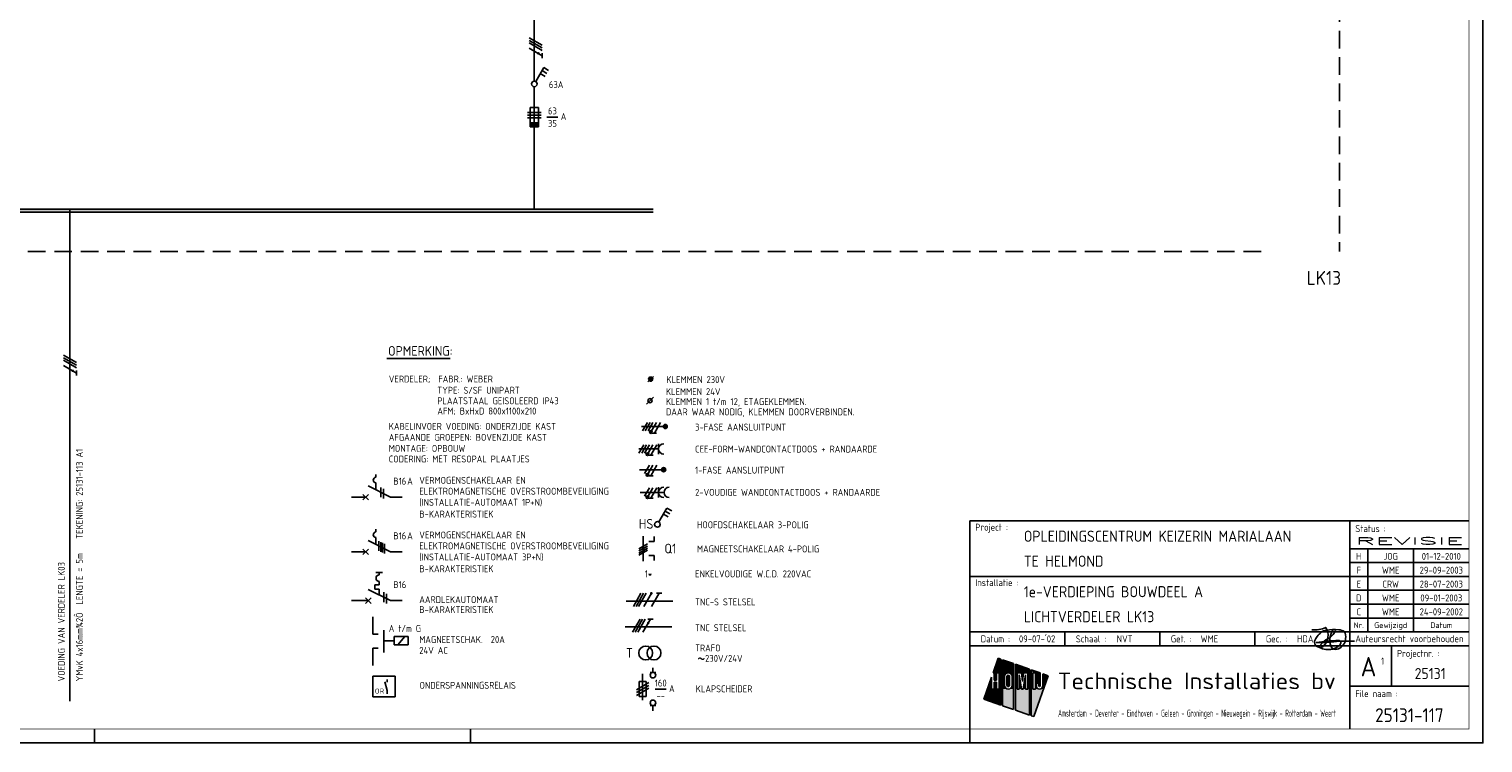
# Model space of a CAD drawing. Header units: millimetres. Extents: x 0 to 841, y 0 to 594.
# Tile 3 of 4: x 317 to 841, y 0 to 257. Entities that reach past the tile are written whole.
import ezdxf
from ezdxf.enums import TextEntityAlignment as Align

# ---------------------------------------------------------------- set-up
doc = ezdxf.new("R2010")
doc.units = ezdxf.units.MM
doc.linetypes.add('HIDDEN', pattern=[9.525, 6.35, -3.175])
doc.layers.get('0').update_dxf_attribs({"linetype": 'CONTINUOUS'})
for name, color, linetype in [('02-61-50-lijn050', 90, 'CONTINUOUS'), ('1', 7, 'CONTINUOUS'), ('40', 1, 'CONTINUOUS'), ('41', 2, 'CONTINUOUS'), ('70', 1, 'CONTINUOUS'), ('71', 2, 'CONTINUOUS'), ('73', 4, 'CONTINUOUS'), ('EL$2B---_KADER', 4, 'CONTINUOUS'), ('LIJN025', 10, 'CONTINUOUS'), ('LIJN035', 50, 'CONTINUOUS'), ('LIJN050', 90, 'CONTINUOUS'), ('TEKST18', 210, 'CONTINUOUS'), ('TEKST25', 10, 'CONTINUOUS'), ('TEKST35', 50, 'CONTINUOUS'), ('TEKST50', 90, 'CONTINUOUS'), ('TEKST70', 130, 'CONTINUOUS')]:
    doc.layers.add(name, color=color, linetype=linetype)
doc.styles.add('5_0', font='iso.shx')
doc.styles.add('HELV', font='ISO.SHX')
doc.styles.add('ISO', font='ISO.SHX')
doc.styles.add('NEN', font='iso.shx')
doc.styles.add('ROMAND', font='romand')

# ---------------------------------------------------------------- blocks, each defined once
blk = doc.blocks.new('A1')
at = {"layer": 'LIJN025'}
for p, q in [((793, 80), (793, 5)), ((793, 70), (836, 70)), ((799.5, 70), (799.5, 40)), ((816, 70), (816, 40)), ((793, 65), (836, 65)), ((656, 60), (793, 60)), ((793, 60), (836, 60)), ((793, 55), (836, 55)), ((793, 50), (836, 50)), ((793, 45), (836, 45)), ((656, 40), (836, 40)), ((690.25, 35), (690.25, 40)), ((724.5, 35), (724.5, 40)), ((758.75, 35), (758.75, 40)), ((656, 35), (836, 35)), ((808, 35), (808, 20.5)), ((666.28, 30.55), (664.44, 25.28)), ((667.23, 30.22), (666.28, 30.55)), ((667.23, 13.64), (667.23, 30.22)), ((667.85, 30), (667.85, 13.42)), ((671.81, 28.62), (667.85, 30)), ((671.81, 12.03), (671.81, 28.62)), ((672.49, 28.38), (672.49, 11.8)), ((677.53, 26.61), (672.49, 28.38)), ((677.53, 10.03), (677.53, 26.61)), ((678.21, 26.37), (678.21, 9.79)), ((681.46, 25.24), (678.21, 26.37)), ((663.88, 23.67), (661.11, 15.78)), ((663.88, 19.41), (663.88, 23.67)), ((664.44, 25.28), (664.78, 25.28)), ((664.78, 25.28), (664.78, 22.62)), ((664.78, 22.62), (665.68, 22.62)), ((664.78, 21.86), (664.78, 19.41)), ((665.68, 21.86), (664.78, 21.86)), ((665.68, 22.62), (665.68, 25.28)), ((665.68, 25.28), (666.58, 25.28)), ((665.68, 19.41), (665.68, 21.86)), ((666.58, 25.28), (666.58, 19.41)), ((668.51, 23.91), (668.61, 24.43)), ((668.51, 20.8), (668.51, 23.91)), ((668.61, 24.43), (668.9, 24.86)), ((668.9, 24.86), (669.35, 25.18)), ((669.35, 25.18), (669.88, 25.28)), ((669.39, 23.89), (669.46, 24.14)), ((669.39, 20.81), (669.39, 23.89)), ((669.46, 24.14), (669.63, 24.32)), ((669.63, 24.32), (669.89, 24.39)), ((669.88, 25.28), (670.41, 25.18)), ((669.89, 24.39), (670.13, 24.32)), ((670.13, 24.32), (670.31, 24.14)), ((670.31, 24.14), (670.38, 23.89)), ((670.38, 23.89), (670.38, 20.81)), ((670.41, 25.18), (670.85, 24.88)), ((670.85, 24.88), (671.14, 24.45)), ((671.14, 24.45), (671.25, 23.91)), ((671.25, 23.91), (671.25, 20.8)), ((673.1, 25.28), (674.62, 25.28)), ((673.1, 19.41), (673.1, 25.28)), ((673.87, 24.56), (673.87, 19.41)), ((674.72, 19.41), (673.87, 24.56)), ((674.62, 25.28), (675, 22.14)), ((675, 22.14), (675.38, 25.28)), ((676.15, 24.56), (675.29, 19.41)), ((675.38, 25.28), (676.92, 25.28)), ((676.15, 19.41), (676.15, 24.56)), ((676.92, 25.28), (676.92, 19.41)), ((678.81, 25.28), (679.69, 25.28)), ((678.81, 19.41), (678.81, 25.28)), ((679.14, 9.47), (684.31, 24.24)), ((679.69, 25.28), (679.69, 19.41)), ((680.02, 21.54), (680.88, 21.54)), ((680.02, 20.61), (680.02, 21.54)), ((680.88, 21.54), (680.88, 20.62)), ((681.46, 20.62), (681.46, 25.24)), ((682.31, 24.94), (682.31, 20.61)), ((684.31, 24.24), (682.31, 24.94)), ((661.11, 15.78), (667.23, 13.64)), ((664.78, 19.41), (663.88, 19.41)), ((666.58, 19.41), (665.68, 19.41)), ((668.61, 20.28), (668.51, 20.8)), ((668.91, 19.82), (668.61, 20.28)), ((669.37, 19.52), (668.91, 19.82)), ((669.91, 19.41), (669.37, 19.52)), ((669.45, 20.57), (669.39, 20.81)), ((669.64, 20.38), (669.45, 20.57)), ((669.89, 20.32), (669.64, 20.38)), ((670.14, 20.38), (669.89, 20.32)), ((670.43, 19.53), (669.91, 19.41)), ((670.32, 20.56), (670.14, 20.38)), ((670.38, 20.81), (670.32, 20.56)), ((670.86, 19.83), (670.43, 19.53)), ((671.15, 20.26), (670.86, 19.83)), ((671.25, 20.8), (671.15, 20.26)), ((673.87, 19.41), (673.1, 19.41)), ((675.29, 19.41), (674.72, 19.41)), ((676.92, 19.41), (676.15, 19.41)), ((679.69, 19.41), (678.81, 19.41)), ((680.09, 20.16), (680.02, 20.61)), ((680.34, 19.76), (680.09, 20.16)), ((680.7, 19.5), (680.34, 19.76)), ((681.16, 19.41), (680.7, 19.5)), ((680.88, 20.62), (680.97, 20.41)), ((680.97, 20.41), (681.17, 20.33)), ((681.61, 19.5), (681.16, 19.41)), ((681.17, 20.33), (681.37, 20.41)), ((681.37, 20.41), (681.46, 20.62)), ((681.99, 19.77), (681.61, 19.5)), ((682.24, 20.17), (681.99, 19.77)), ((682.31, 20.61), (682.24, 20.17)), ((793, 20.5), (836, 20.5)), ((667.85, 13.42), (671.81, 12.03)), ((672.49, 11.8), (677.53, 10.03)), ((678.21, 9.79), (679.14, 9.47)), ((340.5, 0), (340.5, 5)), ((476, 0), (476, 5)), ((656, 0), (656, 5))]:
    blk.add_line(p, q, dxfattribs=at)
blk.add_lwpolyline([(0, 0), (0, 594), (841, 594), (841, 0)], close=True, dxfattribs=at)
for points in [[(664.44, 25.28), (666.28, 30.55), (667.23, 25.28), (667.23, 30.22)], [(667.85, 25.28), (667.85, 30), (671.81, 25.28), (671.81, 28.62)], [(672.49, 25.28), (672.49, 28.38), (677.53, 25.28), (677.53, 26.61)], [(679.69, 25.28), (678.21, 26.37), (681.46, 25.24), (678.21, 26.37)], [(678.81, 25.28), (678.21, 26.37), (679.69, 25.28), (678.21, 26.37)], [(678.21, 19.41), (678.21, 26.37), (678.81, 19.41), (678.81, 25.28)], [(662.39, 19.41), (663.88, 23.67), (663.88, 19.41), (663.88, 23.67)], [(664.78, 22.62), (664.78, 25.28), (665.68, 22.62), (665.68, 25.28)], [(664.78, 19.41), (664.78, 21.86), (665.68, 19.41), (665.68, 21.86)], [(666.58, 19.41), (666.58, 25.28), (667.23, 19.41), (667.23, 25.28)], [(669.35, 25.18), (667.85, 25.28), (669.88, 25.28), (667.85, 25.28)], [(668.9, 24.86), (667.85, 25.28), (669.35, 25.18), (667.85, 25.28)], [(668.61, 24.43), (667.85, 25.28), (668.9, 24.86), (667.85, 25.28)], [(667.85, 23.91), (667.85, 25.28), (668.51, 23.91), (668.61, 24.43)], [(667.85, 20.8), (667.85, 23.91), (668.51, 20.8), (668.51, 23.91)], [(669.39, 23.89), (669.46, 24.14), (670.38, 23.89), (670.31, 24.14)], [(669.39, 20.81), (669.39, 23.89), (670.38, 20.81), (670.38, 23.89)], [(669.46, 24.14), (669.63, 24.32), (670.31, 24.14), (670.13, 24.32)], [(669.63, 24.32), (669.89, 24.39), (670.13, 24.32), (669.89, 24.39)], [(670.41, 25.18), (669.88, 25.28), (670.41, 25.18), (671.81, 25.28)], [(670.85, 24.88), (670.41, 25.18), (670.85, 24.88), (671.81, 25.28)], [(671.14, 24.45), (670.85, 24.88), (671.14, 24.45), (671.81, 25.28)], [(671.25, 23.91), (671.14, 24.45), (671.81, 23.91), (671.81, 25.28)], [(671.25, 20.8), (671.25, 23.91), (671.81, 20.8), (671.81, 23.91)], [(672.49, 19.41), (672.49, 25.28), (673.1, 19.41), (673.1, 25.28)], [(673.87, 19.41), (673.87, 24.56), (674.72, 19.41), (673.87, 24.56)], [(675, 22.14), (674.62, 25.28), (675, 22.14), (675.38, 25.28)], [(675.29, 19.41), (676.15, 24.56), (676.15, 19.41), (676.15, 24.56)], [(676.92, 19.41), (676.92, 25.28), (677.53, 19.41), (677.53, 25.28)], [(679.69, 25.24), (679.69, 25.28), (681.46, 25.24)], [(679.69, 21.54), (679.69, 25.24), (681.46, 21.54), (681.46, 25.24)], [(679.69, 19.41), (679.69, 21.54), (680.02, 20.61), (680.02, 21.54)], [(680.02, 20.61), (680.02, 21.54), (680.09, 20.16), (680.02, 20.61)], [(681.46, 20.62), (680.88, 21.54), (681.46, 20.62), (681.46, 21.54)], [(681.37, 20.41), (680.88, 21.54), (681.46, 20.62), (680.88, 21.54)], [(681.17, 20.33), (680.88, 21.54), (681.37, 20.41), (680.88, 21.54)], [(680.97, 20.41), (680.88, 21.54), (681.17, 20.33), (680.88, 21.54)], [(680.88, 20.62), (680.88, 21.54), (680.97, 20.41), (680.88, 21.54)], [(682.31, 20.61), (682.31, 24.94), (683.04, 20.61), (684.31, 24.24)], [(661.11, 15.78), (662.39, 19.41), (667.23, 13.64), (667.23, 19.41)], [(667.85, 19.41), (668.51, 20.8), (667.85, 19.41), (668.61, 20.28)], [(667.85, 19.41), (667.85, 20.8), (667.85, 19.41), (668.51, 20.8)], [(667.85, 19.41), (668.61, 20.28), (667.85, 19.41), (668.91, 19.82)], [(667.85, 19.41), (668.91, 19.82), (667.85, 19.41), (669.37, 19.52)], [(667.85, 19.41), (669.37, 19.52), (667.85, 19.41), (669.91, 19.41)], [(667.85, 13.42), (667.85, 19.41), (671.81, 12.03), (671.81, 19.41)], [(669.45, 20.57), (669.39, 20.81), (670.32, 20.56), (670.38, 20.81)], [(669.64, 20.38), (669.45, 20.57), (670.14, 20.38), (670.32, 20.56)], [(669.89, 20.32), (669.64, 20.38), (669.89, 20.32), (670.14, 20.38)], [(669.91, 19.41), (670.43, 19.53), (669.91, 19.41), (671.81, 19.41)], [(670.43, 19.53), (670.86, 19.83), (670.43, 19.53), (671.81, 19.41)], [(670.86, 19.83), (671.15, 20.26), (670.86, 19.83), (671.81, 19.41)], [(671.81, 19.41), (671.15, 20.26), (671.81, 20.8), (671.25, 20.8)], [(672.49, 11.8), (672.49, 19.41), (677.53, 10.03), (677.53, 19.41)], [(678.21, 9.79), (678.21, 19.41), (679.14, 9.47), (682.62, 19.41)], [(679.69, 19.41), (680.02, 20.61), (679.69, 19.41), (680.09, 20.16)], [(679.69, 19.41), (680.09, 20.16), (679.69, 19.41), (680.34, 19.76)], [(679.69, 19.41), (680.34, 19.76), (679.69, 19.41), (680.7, 19.5)], [(679.69, 19.41), (680.7, 19.5), (679.69, 19.41), (681.16, 19.41)], [(681.16, 19.41), (682.62, 19.41), (681.61, 19.5), (682.62, 19.41)], [(682.62, 19.41), (681.61, 19.5), (682.62, 19.41), (681.99, 19.77)], [(682.62, 19.41), (681.99, 19.77), (683.04, 20.61), (682.24, 20.17)], [(682.24, 20.17), (682.31, 20.61), (682.24, 20.17), (683.04, 20.61)]]:
    blk.add_solid(points, dxfattribs=at)
at = {"layer": 'LIJN050'}
for p, q in [((836, 80), (656, 80)), ((656, 80), (656, 5))]:
    blk.add_line(p, q, dxfattribs=at)
at = {"layer": 'LIJN050', "const_width": 0.2}
blk.add_lwpolyline([(836, 5), (836, 589), (25, 589), (25, 5)], close=True, dxfattribs=at)
at = {"layer": 'TEKST18', "style": 'ISO'}
for s, p in [('Nr.', (796.25, 41.43)), ('Gewijzigd', (807.75, 41.43)), ('Datum', (826, 41.43))]:
    blk.add_text(s, height=2, dxfattribs=at).set_placement(p, align=Align.CENTER)
at = {"layer": 'TEKST18', "style": 'ISO', "width": 0.67468}
blk.add_text('Amsterdam - Deventer - Eindhoven - Geleen - Groningen - Nieuwegein - Rijswijk - Rotterdam - Weert', height=2.5, dxfattribs=at).set_placement((687.88, 9.47), (788, 9.47), align=Align.FIT)
at = {"layer": 'TEKST25', "style": 'ISO'}
for s, p in [('Project :', (658, 76.5)), ('Status :', (795, 76)), ('Installatie :', (658, 56.5)), ('Datum :', (660, 36.25)), ('Schaal :', (694.25, 36.25)), ('Get. :', (728.5, 36.25)), ('Gec. :', (762.75, 36.25)), ('Projectnr. :', (810, 31)), ('File naam :', (795, 16.5))]:
    blk.add_text(s, height=2.5, dxfattribs=at).set_placement(p)
at = {"layer": 'TEKST25', "style": 'ISO', "width": 1.015814}
blk.add_text('Auteursrecht voorbehouden', height=2.5, dxfattribs=at).set_placement((795, 36.3), (834, 36.3), align=Align.FIT)
at = {"layer": 'TEKST25', "style": 'ROMAND', "width": 2.899115}
blk.add_attdef('STATUS', text='', height=2.5, dxfattribs=at).set_placement((795, 71.5), (834, 71.5), align=Align.FIT)
at = {"layer": 'TEKST25', "style": 'ISO'}
for tag, p in [('E', (796.25, 66)), ('NAAM-E', (807.75, 66)), ('DATUM-E', (826, 66)), ('D', (796.25, 61)), ('NAAM-D', (807.75, 61)), ('DATUM-D', (826, 61)), ('C', (796.25, 56)), ('NAAM-C', (807.75, 56)), ('DATUM-C', (826, 56)), ('B', (796.25, 51)), ('NAAM-B', (807.75, 51)), ('DATUM-B', (826, 51)), ('A', (796.25, 46)), ('NAAM-A', (807.75, 46)), ('DATUM-A', (826, 46))]:
    blk.add_attdef(tag, text='', height=2.5, dxfattribs=at).set_placement(p, align=Align.CENTER)
for tag, p in [('DATUM', (673.75, 36.25)), ('SCHAAL', (709, 36.25)), ('GETEKEND', (739.25, 36.25)), ('GECONTOL.', (774, 36.25)), ('FORMAAT', (804.25, 28.25))]:
    blk.add_attdef(tag, p, '', height=2.5, dxfattribs=at)
at = {"layer": 'TEKST35', "style": 'ISO'}
for tag, p in [('PROJECT', (675.5, 72.5)), ('PLAATS', (675.5, 63.5)), ('INSTALLATIE-REGEL1', (675.5, 52.5)), ('INSTALLATIE-REGEL2', (675.5, 43.5))]:
    blk.add_attdef(tag, p, '', height=4, dxfattribs=at)
blk.add_attdef('PROJ.NR.', text='', height=4, dxfattribs=at).set_placement((822, 23), align=Align.CENTER)
at = {"layer": 'TEKST50', "style": 'HELV', "width": 1.169753}
blk.add_text('Technische Installaties bv', height=6, dxfattribs=at).set_placement((687.72, 19.36), (787.99, 19.36), align=Align.FIT)
at = {"layer": 'TEKST50', "style": 'ISO'}
blk.add_attdef('FILE-NAAM', text='', height=5, dxfattribs=at).set_placement((814.5, 7.5), align=Align.CENTER)
at = {"layer": 'TEKST70', "style": 'HELV'}
blk.add_text('A', height=7, dxfattribs=at).set_placement((799.75, 24), align=Align.CENTER)
blk = doc.blocks.new('PRHDAA4')
at = {"layer": '02-61-50-lijn050', "color": 50, "linetype": 'ByBlock', "flags": 128}
blk.add_lwpolyline([(1.04, 2.03, 0.043806), (-6.39, 1.89, -0.031193), (-12.8, 1.6), (-7.61, 2.16, 0.003454), (-5.1, 2.36, -0.231177), (-3.95, 1.92, -0.175519), (-3.92, 1.42, -0.153375), (-4.6, 0.4, -0.056813), (-5.76, -0.34, -0.100205), (-8.11, -0.94, -0.16296), (-12.67, 0.33, -0.379529), (-13.36, 2.09, -0.14016), (-11.01, 5.21, -0.143334), (-9.14, 6.05, -0.06258), (-4.67, 6.18, -0.12688), (-2.65, 5.49, -0.169413), (-2.32, 4.96, -0.095564), (-2.27, 2.38, -0.080055), (-2.63, 1.34, -0.126486), (-4.26, -0.44, -0.214891), (-6.48, -0.78, -0.203106), (-7.05, -0.45, -0.121177), (-7.75, 1.16, -0.121604), (-7.51, 4.45, -0.010614), (-7.31, 5.13, -0.021915), (-7.04, 5.72, -0.15615), (-6.41, 6.24, -0.050224), (-6.16, 6.3, -0.295436), (-5.97, 6.21, -0.250173), (-5.94, 5.68, -0.167384), (-8.57, 2.94, 0.121525), (-11.08, 0.82, 0.14194), (-11.19, 0.5, 0.153562), (-11.18, 0.3, 0.520832), (-10.31, 0.11, 0.362036), (-9.35, 7.05, -0.145439), (-14.41, 6.19)], format="xyb", dxfattribs=at)
blk = doc.blocks.new('T1146')
at = {"layer": '71'}
for p, q in [((-4, 0), (-4, -8)), ((0, -1.5), (-2, -1.5)), ((0, -6.5), (-2, -6.5))]:
    blk.add_line(p, q, dxfattribs=at)
blk = doc.blocks.new('RWS023', base_point=(227, 181))
at = {"layer": '40', "style": 'NEN'}
blk.add_text('~', height=5, dxfattribs=at).set_placement((223.5, 179.5))
blk = doc.blocks.new('KLAPSCHRENVOOI')
at = {"layer": '1', "color": 1}
for p, q in [((-16.95, 1.46), (-21.45, -1.14)), ((-16.95, 0.46), (-21.45, -2.14)), ((-16.95, -0.54), (-21.45, -3.14))]:
    blk.add_line(p, q, dxfattribs=at)
at = {"layer": '1', "color": 2}
for p, q in [((-20.45, 1.91), (-17.95, 1.91)), ((-20.45, -3.59), (-20.45, 1.91)), ((-19.2, 4.66), (-19.2, -4.84)), ((-17.95, 1.91), (-17.95, -3.59)), ((-16.5, 5.16), (-14.5, 5.16)), ((-17.95, -3.59), (-20.45, -3.59)), ((-14.5, -6.84), (-16.5, -6.84))]:
    blk.add_line(p, q, dxfattribs=at)
at = {"layer": '70'}
blk.add_line((-14.69, -0.96), (-10.69, -0.96), dxfattribs=at)
at = {"layer": '71'}
for centre in [(-15.5, 4.16), (-15.5, -5.84)]:
    blk.add_circle(centre, 1, dxfattribs=at)
at = {"layer": 'LIJN035'}
for p, q in [((-15.5, 5.16), (-15.5, 6.76)), ((-15.5, -6.84), (-15.5, -8.69))]:
    blk.add_line(p, q, dxfattribs=at)
at = {"layer": '40', "style": 'NEN'}
for s, p in [('160', (-12.69, 0.04)), ('--', (-12.69, -4.46))]:
    blk.add_text(s, height=2.5, dxfattribs=at).set_placement(p, align=Align.CENTER)
blk.add_text('A', height=2.5, dxfattribs=at).set_placement((-9.69, -1.96))
at = {"layer": 'TEKST25', "style": 'ISO'}
blk.add_text('KLAPSCHEIDER', height=2.5, dxfattribs=at).set_placement((-0.06, -2.04))
blk = doc.blocks.new('RENVKLEM24V')
at = {"layer": 'TEKST25', "style": 'ISO'}
for s, p in [('KLEMMEN 24V', (97.67, 162.94)), ('KLEMMEN 1 t/m 12, ETAGEKLEMMEN.', (97.67, 159.34)), ('DAAR WAAR NODIG, KLEMMEN DOORVERBINDEN. ', (97.67, 155.64))]:
    blk.add_text(s, height=2.5, dxfattribs=at).set_placement(p)

msp = doc.modelspace()

# ---------------------------------------------------------------- linework, layer by layer
at = {"color": 10}
for p, q in [((497.26, 254.16), (501.94, 251.46)), ((497.26, 253.22), (501.94, 250.52)), ((497.26, 253.22), (501.94, 250.52)), ((497.26, 252.29), (501.94, 249.58)), ((497.26, 250.41), (501.94, 247.71)), ((501.94, 248.64), (501.94, 246.77)), ((329.36, 139.78), (334.04, 137.07)), ((329.36, 138.84), (334.04, 136.13)), ((329.36, 138.84), (334.04, 136.13)), ((329.36, 137.9), (334.04, 135.19)), ((329.36, 136.03), (334.04, 133.32)), ((334.04, 134.26), (334.04, 132.38)), ((534.79, 49.23), (537.49, 53.92)), ((535.72, 49.23), (538.43, 53.92)), ((536.66, 49.23), (539.37, 53.92)), ((538.54, 49.23), (541.24, 53.92)), ((541.35, 49.23), (544.06, 53.92)), ((543.12, 53.92), (544.99, 53.92)), ((534.46, 39.93), (537.17, 44.62)), ((535.4, 39.93), (538.11, 44.62)), ((536.34, 39.93), (539.04, 44.62)), ((538.21, 39.93), (540.92, 44.62)), ((539.98, 44.62), (541.86, 44.62))]:
    msp.add_line(p, q, dxfattribs=at)
for p, q in [((497.26, 253.22), (501.94, 250.52)), ((329.36, 138.84), (334.04, 136.13))]:
    msp.add_line(p, q)
at = {"color": 50}
for p, q in [((532.12, 51.11), (548.99, 51.11)), ((531.79, 41.81), (548.67, 41.81))]:
    msp.add_line(p, q, dxfattribs=at)
at = {"color": 10, "const_width": 0.469}
for points in [[(500.66, 248.72, 1), (500.42, 248.31, 1)], [(332.75, 134.33, 1), (332.52, 133.93, 1)], [(541.04, 54.04, 1), (541.45, 53.8, 1)], [(539.9, 43.33, 1), (540.31, 43.1, 1)]]:
    msp.add_lwpolyline(points, format="xyb", close=True, dxfattribs=at)
at = {"layer": '1', "color": 1}
for p, q in [((501.56, 227.27), (496.56, 227.27)), ((496.56, 227.27), (501.56, 227.27)), ((496.56, 226.27), (501.56, 226.27)), ((496.56, 225.27), (501.56, 225.27)), ((539.8, 115.48), (538.05, 112.45)), ((540.8, 115.48), (539.05, 112.45)), ((541.8, 115.48), (540.05, 112.45)), ((543.05, 115.48), (541.33, 112.49)), ((544.55, 115.48), (542.37, 111.7)), ((538.53, 107.48), (536.78, 104.45)), ((539.53, 107.48), (537.78, 104.45)), ((540.53, 107.48), (538.78, 104.45)), ((541.78, 107.48), (540.06, 104.49)), ((543.28, 107.48), (541.1, 103.7)), ((540.53, 100.08), (538.78, 97.05)), ((541.78, 100.08), (540.06, 97.09)), ((543.28, 100.08), (541.1, 96.3)), ((540.53, 91.98), (538.78, 88.95)), ((541.78, 91.98), (540.06, 88.99)), ((543.28, 91.98), (541.1, 88.2))]:
    msp.add_line(p, q, dxfattribs=at)
at = {"layer": '1', "color": 2}
for p, q in [((497.56, 229.02), (500.56, 229.02)), ((497.56, 222.02), (497.56, 229.02)), ((500.56, 229.02), (500.56, 222.02)), ((500.56, 223.52), (497.56, 223.52)), ((500.56, 223.27), (497.56, 223.27)), ((500.56, 223.02), (497.56, 223.02)), ((500.56, 222.77), (497.56, 222.77)), ((500.56, 222.52), (497.56, 222.52)), ((500.56, 222.27), (497.56, 222.27)), ((500.56, 222.02), (497.56, 222.02)), ((439.19, 92.61), (447.23, 88.59)), ((439.19, 72.91), (447.23, 68.89)), ((443.19, 61.39), (443.19, 60.59)), ((443.19, 58.19), (443.19, 56.99)), ((439.19, 55.31), (447.23, 51.29)), ((443.19, 56.99), (441.59, 56.99)), ((441.59, 56.99), (441.59, 55.39)), ((441.59, 55.39), (443.19, 55.39)), ((443.19, 55.39), (443.19, 53.32))]:
    msp.add_line(p, q, dxfattribs=at)
at = {"layer": '1', "color": 1}
for centre in [(541.09, 112.06), (539.82, 104.06), (539.82, 96.66), (539.82, 88.56)]:
    msp.add_circle(centre, 0.5, dxfattribs=at)
at = {"layer": '1', "color": 2}
msp.add_arc((443.19, 59.39), 1.2, 90, 270, dxfattribs=at)
at = {"layer": '40'}
msp.add_line((542.02, 124.63), (539.52, 122.13), dxfattribs=at)
at = {"layer": '40', "color": 2}
msp.add_circle((540.77, 123.38), 0.75, dxfattribs=at)
at = {"layer": '70'}
for p, q in [((503.58, 225.53), (507.58, 225.53)), ((540.02, 130.13), (542.02, 132.13)), ((543.14, 111.7), (541.59, 111.7)), ((541.88, 103.7), (540.32, 103.7)), ((541.88, 96.3), (540.32, 96.3)), ((443.69, 92.11), (443.69, 88.61)), ((444.69, 91.61), (444.69, 88.11)), ((541.88, 88.2), (540.32, 88.2)), ((443.06, 72.72), (443.06, 69.22)), ((443.71, 72.4), (443.71, 68.9)), ((444.35, 72.08), (444.35, 68.58)), ((445, 71.76), (445, 68.26)), ((536.79, 69.95), (539.82, 71.7)), ((539.82, 70.95), (536.79, 69.2)), ((536.79, 68.45), (539.82, 70.2)), ((536.79, 67.7), (539.82, 69.45)), ((444.77, 54.29), (444.77, 50.79)), ((445.77, 53.79), (445.77, 50.29))]:
    msp.add_line(p, q, dxfattribs=at)
at = {"layer": '70', "const_width": 0.5}
for points in [[(540.84, 112.06, 1), (541.34, 112.06, 1)], [(539.57, 104.06, 1), (540.07, 104.06, 1)], [(539.57, 96.66, 1), (540.07, 96.66, 1)], [(539.57, 88.56, 1), (540.07, 88.56, 1)]]:
    msp.add_lwpolyline(points, format="xyb", close=True, dxfattribs=at)
at = {"layer": '71'}
for p, q in [((499.57, 238.38), (502.47, 243.4)), ((501.22, 241.24), (502.95, 240.24)), ((501.84, 242.32), (503.58, 241.32)), ((502.47, 243.4), (504.2, 242.4)), ((536.75, 105.96), (543.83, 105.96)), ((543.83, 104.08), (543.83, 107.84)), ((441.98, 95.73), (441.98, 96.73)), ((441.98, 91.23), (441.98, 93.73)), ((537.23, 90.28), (545.83, 90.28)), ((543.83, 88.4), (543.83, 92.16)), ((543.94, 79.63), (546.84, 84.65)), ((546.84, 84.65), (548.57, 83.65)), ((545.59, 82.48), (547.32, 81.48)), ((546.21, 83.56), (547.95, 82.56)), ((441.98, 76.03), (441.98, 77.03)), ((441.98, 71.53), (441.98, 74.03)), ((538.31, 74.57), (538.31, 65.57)), ((542.31, 72.57), (540.31, 72.57)), ((542.31, 67.57), (540.31, 67.57)), ((438.19, 52.29), (440.19, 50.29)), ((438.19, 50.29), (440.19, 52.29)), ((453.57, 38.3), (448.57, 38.3)), ((448.57, 38.3), (448.57, 35.3)), ((453.57, 35.3), (453.57, 38.3)), ((448.57, 35.3), (453.57, 35.3)), ((448.91, 24.12), (440.81, 24.12)), ((440.81, 24.12), (440.81, 16.62)), ((445.99, 18.88), (445.23, 21.99)), ((448.91, 16.62), (448.91, 24.12)), ((440.81, 16.62), (448.91, 16.62))]:
    msp.add_line(p, q, dxfattribs=at)
for centre, radius in [((499.06, 237.52), 1), ((541.02, 131.13), 0.75), ((541.02, 131.13), 0.5), ((541.02, 131.13), 0.25), ((546.24, 114.05), 0.75), ((546.24, 114.05), 0.5), ((546.24, 114.05), 0.25), ((545.66, 98.47), 0.75), ((545.66, 98.47), 0.5), ((545.66, 98.47), 0.25), ((543.43, 78.77), 1), ((539.21, 32.42), 2.5), ((542.21, 32.42), 2.5)]:
    msp.add_circle(centre, radius, dxfattribs=at)
for centre, radius in [((545.71, 105.96), 1.88), ((441.98, 94.73), 1), ((545.71, 90.28), 1.88), ((547.71, 90.28), 1.88), ((441.98, 75.03), 1)]:
    msp.add_arc(centre, radius, 90, 270, dxfattribs=at)
at = {"layer": '73'}
for p, q in [((114.34, 192.35), (541.95, 192.35)), ((114.34, 191.35), (541.95, 191.35))]:
    msp.add_line(p, q, dxfattribs=at)
msp.add_solid([(541.95, 191.35), (541.95, 192.35), (114.34, 191.35), (114.34, 192.35)], dxfattribs=at)
at = {"layer": 'LIJN025', "linetype": 'HIDDEN'}
for p, q in [((789.33, 342.42), (789.33, 177.17)), ((761.03, 177.17), (34.42, 177.17))]:
    msp.add_line(p, q, dxfattribs=at)
at = {"layer": 'LIJN025', "linetype": 'Continuous'}
msp.add_line((445.87, 138.55), (468.75, 138.55), dxfattribs=at)
at = {"layer": 'LIJN025', "color": 2, "linetype": 'Continuous'}
for p, q in [((437.27, 87.62), (439.24, 89.59)), ((437.27, 89.59), (439.24, 87.62)), ((437.27, 69.89), (439.24, 67.92)), ((437.27, 67.92), (439.24, 69.89))]:
    msp.add_line(p, q, dxfattribs=at)
at = {"layer": 'LIJN025', "color": 2, "linetype": 'HIDDEN', "ltscale": 2.5}
msp.add_line((448.57, 36.8), (444.8, 36.8), dxfattribs=at)
at = {"layer": 'LIJN025', "color": 1, "linetype": 'Continuous'}
msp.add_line((449.87, 35.3), (452.38, 38.3), dxfattribs=at)
at = {"layer": 'LIJN035'}
for p, q in [((499.06, 238.52), (499.06, 291.92)), ((499.06, 236.52), (499.06, 192.42)), ((545.74, 114.05), (537.66, 114.05)), ((545.16, 98.47), (536.96, 98.47)), ((438.26, 88.6), (433.19, 88.6)), ((447.23, 88.59), (451.44, 88.59)), ((542.31, 72.57), (542.31, 74.37)), ((438.26, 68.9), (433.19, 68.9)), ((447.23, 68.89), (451.44, 68.89)), ((542.31, 65.77), (542.31, 67.57)), ((439.2, 51.3), (433.19, 51.3)), ((447.23, 51.29), (451.44, 51.29)), ((440.8, 39.15), (440.8, 45.43)), ((440.8, 27.86), (440.8, 34.15)), ((445.99, 22.85), (445.99, 21.88)), ((445.99, 18.88), (445.99, 17.75))]:
    msp.add_line(p, q, dxfattribs=at)
at = {"layer": 'LIJN050'}
for p, q in [((331.65, 191.97), (331.65, 15.02)), ((441.98, 61.39), (444.38, 61.39))]:
    msp.add_line(p, q, dxfattribs=at)

# ---------------------------------------------------------------- block references
at = {"layer": '40'}
msp.add_blockref('RWS023', (561.21, 29.22), dxfattribs=at)
at = {"layer": 'EL$2B---_KADER'}
msp.add_blockref('A1', (0, 0), dxfattribs=at).add_auto_attribs({'NAAM-E': 'JOG', 'NAAM-D': 'WME', 'NAAM-C': 'CRW', 'NAAM-B': 'WME', 'NAAM-A': 'WME', 'STATUS': 'REVISIE', 'FILE-NAAM': '25131-117', 'SCHAAL': 'NVT', 'INSTALLATIE-REGEL2': 'LICHTVERDELER LK13', 'INSTALLATIE-REGEL1': '1e-VERDIEPING BOUWDEEL A', 'DATUM': "09-07-'02", 'PLAATS': 'TE HELMOND', 'PROJECT': 'OPLEIDINGSCENTRUM KEIZERIN MARIALAAN', 'GETEKEND': 'WME', 'GECONTOL.': 'HDA', 'C': 'E', 'B': 'D', 'A': 'C', 'E': 'H', 'D': 'F', 'PROJ.NR.': '25131', 'DATUM-C': '28-07-2003', 'DATUM-B': '09-01-2003', 'DATUM-A': '24-09-2002', 'FORMAAT': '1', 'DATUM-E': '01-12-2010', 'DATUM-D': '29-09-2003'})
at = {"layer": 'LIJN025'}
for name, p in [('RENVKLEM24V', (448.83, -37.57)), ('PRHDAA4', (793.7, 34.6)), ('KLAPSCHRENVOOI', (557.31, 20.28))]:
    msp.add_blockref(name, p, dxfattribs=at)
at = {"layer": 'LIJN025', "color": 2, "linetype": 'Continuous', "rotation": 180}
msp.add_blockref('T1146', (440.8, 32.65), dxfattribs=at)

# ---------------------------------------------------------------- texts
at = {"layer": '40', "style": 'NEN'}
for s, p in [('63', (505.58, 226.53)), ('35', (505.58, 222.03))]:
    msp.add_text(s, height=2.5, dxfattribs=at).set_placement(p, align=Align.CENTER)
for s, height, p in [('A', 2.5, (508.58, 224.53)), ('B16', 2.5, (448.23, 93.09)), ('A', 2.5, (453.23, 93.09)), ('B16', 2.5, (448.23, 73.39)), ('A', 2.5, (453.23, 73.39)), ('B16', 2.5, (448.23, 55.79)), ('230V/24V', 2.5, (560.61, 29.22)), ('OR', 1.8, (441.58, 17.79))]:
    msp.add_text(s, height=height, dxfattribs=at).set_placement(p)
for s, p in [('TEKENING: 25131-113 A1', (336.33, 73.58)), ('VOEDING VAN VERDELER LK03 ', (329.83, 22.17)), ('LENGTE = 5m', (336.33, 49.84)), ('YMvK 4x16mm¾2Ô', (336.33, 22.17))]:
    msp.add_text(s, height=2.5, rotation=90, dxfattribs=at).set_placement(p)
at = {"layer": '41', "style": 'NEN'}
msp.add_text('T', height=3.5, dxfattribs=at).set_placement((534.57, 30.72), align=Align.RIGHT)
at = {"layer": 'TEKST25'}
for s, style, p in [('63A', '5_0', (504.31, 236.02)), ('VERDELER;  FABR.: WEBER', 'ISO', (446.6, 129.91)), ('KLEMMEN 230V', 'ISO', (546.68, 129.71)), ('TYPE: S/SF UNIPART', 'ISO', (464.1, 125.86)), ('AFM; BxHxD 800x1100x210', 'ISO', (464.1, 118.36)), ('PLAATSTAAL GEISOLEERD IP43', 'ISO', (464.1, 122.06)), ('KABELINVOER VOEDING: ONDERZIJDE KAST', 'ISO', (446.6, 112.85)), ('AFGAANDE GROEPEN: BOVENZIJDE KAST', 'ISO', (446.6, 108.89)), ('3-FASE AANSLUITPUNT', 'ISO', (557, 112.57)), ('MONTAGE: OPBOUW', 'ISO', (446.6, 104.91)), ('CEE-FORM-WANDCONTACTDOOS + RANDAARDE', 'ISO', (557, 104.67)), ('CODERING: MET RESOPAL PLAATJES', 'ISO', (446.6, 101.09)), ('1-FASE AANSLUITPUNT', 'ISO', (557, 97.07)), ('VERMOGENSCHAKELAAR EN ', 'ISO', (457.6, 93.4)), ('ELEKTROMAGNETISCHE OVERSTROOMBEVEILIGING', 'ISO', (457.6, 89.47)), ('2-VOUDIGE WANDCONTACTDOOS + RANDAARDE', 'ISO', (557, 89.07)), ('(INSTALLATIE-AUTOMAAT 1P+N)', 'ISO', (457.6, 85.47)), ('B-KARAKTERISTIEK', 'ISO', (457.6, 81.22)), ('HOOFDSCHAKELAAR 3-POLIG', 'ISO', (557.7, 77.37)), ('VERMOGENSCHAKELAAR EN ', 'ISO', (457.6, 73.7)), ('(INSTALLATIE-AUTOMAAT 3P+N)', 'ISO', (457.6, 65.77)), ('ELEKTROMAGNETISCHE OVERSTROOMBEVEILIGING', 'ISO', (457.6, 69.77)), ('MAGNEETSCHAKELAAR 4-POLIG', 'ISO', (557.7, 68.67)), ('B-KARAKTERISTIEK', 'ISO', (457.6, 61.52)), ('1*', '5_0', (538.88, 59.67)), ('ENKELVOUDIGE W.C.D. 220VAC', 'ISO', (557, 59.67)), ('AARDLEKAUTOMAAT', 'ISO', (457.6, 50.4)), ('B-KARAKTERISTIEK', 'ISO', (457.6, 46.82)), ('TNC-S STELSEL', 'ISO', (557, 49.57)), ('A t/m G', 'ISO', (446.58, 40.01)), ('TNC STELSEL', 'ISO', (557, 40.27)), ('MAGNEETSCHAK.  20A', 'ISO', (457.58, 36.01)), ('24V AC', 'ISO', (457.58, 32.09)), ('TRAFO', 'ISO', (557, 32.97)), ('ONDERSPANNINGSRELAIS', 'ISO', (457.68, 19.51))]:
    msp.add_text(s, height=2.5, dxfattribs=dict(at, style=style)).set_placement(p)
at = {"layer": 'TEKST35', "linetype": 'HIDDEN', "style": 'ISO'}
msp.add_text('OPMERKING:', height=3.5, dxfattribs=at).set_placement((446.36, 139.54))
at = {"layer": 'TEKST35', "style": 'NEN'}
for s, p in [('HS', (536.75, 77.21)), ('Q1', (545.95, 68.31))]:
    msp.add_text(s, height=3.5, dxfattribs=at).set_placement(p)
at = {"layer": 'TEKST50', "linetype": 'HIDDEN', "style": 'ISO'}
msp.add_text('LK13', height=5, dxfattribs=at).set_placement((777.5, 165.11))

doc.saveas('drawing.dxf')
